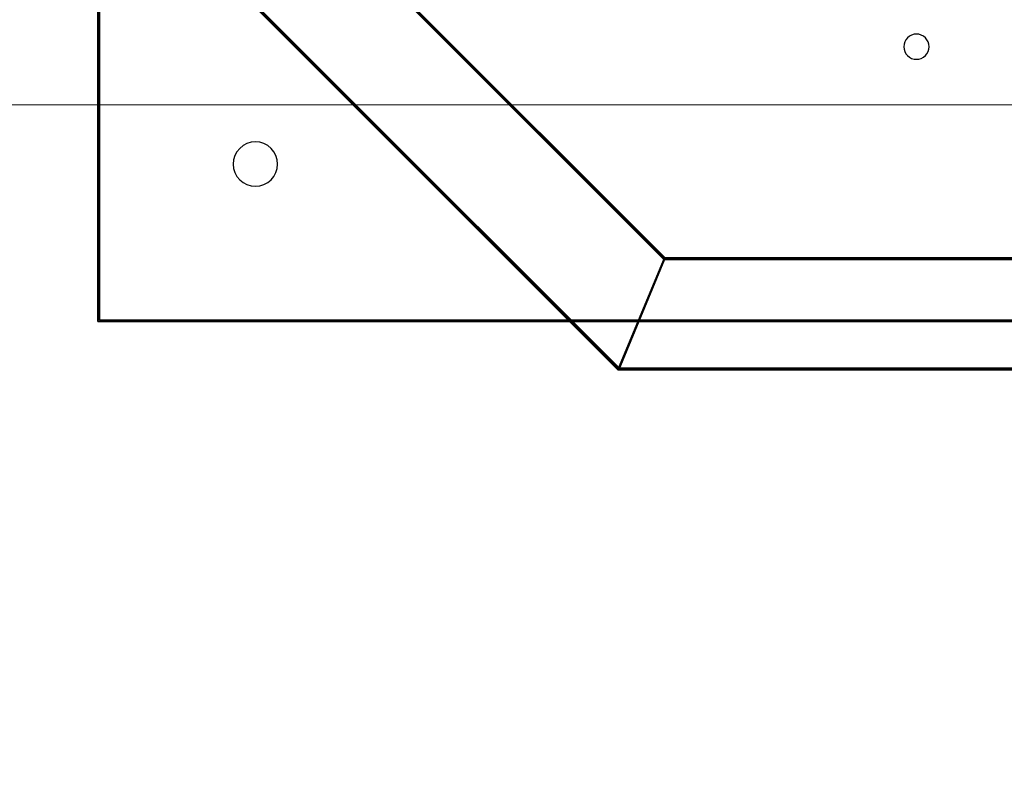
# Model space of a CAD drawing. Header units: millimetres. Extents: x -47038 to 86296, y -75637 to 48966.
# Tile 8 of 174: x -33402 to -32777, y -59654 to -59166. Entities that reach past the tile are written whole.
import ezdxf
from ezdxf import colors
from ezdxf.entities.mleader import LeaderData, LeaderLine
from ezdxf.math import Vec2, Vec3

# ---------------------------------------------------------------- set-up
doc = ezdxf.new("R2010")
doc.units = ezdxf.units.MM
doc.layers.add('410-K Osie główne_Nr_pióra__95', color=7, linetype='Continuous', lineweight=20, true_color=0x7c7c7c)
doc.layers.add('IS_Wentylacja_Opis', color=7, linetype='Continuous', lineweight=13)
doc.layers.add('XREF', color=8, linetype='Continuous', lineweight=9)
doc.layers.add('WM_urządzenia', color=6, linetype='Continuous')
doc.styles.get("Standard").update_dxf_attribs({"font": 'arial.ttf'})

# ---------------------------------------------------------------- blocks, each defined once
blk = doc.blocks.new('QMODEL_9fe9ba68_e395_459a_b4eb_8e655886be56')
at = {"color": 6}
for points, invisible_edges in [([(-519.5, -519.5, -486), (-519.5, -519.5, -448), (-519.5, 519.5, -448), (-519.5, 519.5, -486)], 1), ([(-519.5, -519.5, -446), (-519.5, -519.5, -448), (-519.5, 519.5, -448), (-519.5, 519.5, -446)], 1), ([(-518.5, -518.5, -486), (-518.5, -518.5, -448), (-518.5, 518.5, -448), (-518.5, 518.5, -486)], 1), ([(-480, -160, -446), (-480, -160, -406), (-160, -480, -406), (-160, -480, -446)], 1), ([(-479, -160, -446), (-479, -160, -406), (-160, -479, -406), (-160, -479, -446)], 1), ([(-550, -189.5, -306), (-550, -189.5, 394), (-189.5, -550, 394), (-189.5, -550, -306)], 1), ([(-549, -189.5, -306), (-549, -189.5, 394), (-189.5, -549, 394), (-189.5, -549, -306)], 1), ([(-1.560723, -337.153718, -448.1), (-3.061467, -337.608964, -448.1), (0, -345, -448.1)], 14), ([(0, -337, -448.1), (-1.560723, -337.153718, -448.1), (0, -345, -448.1)], 14), ([(1.560723, -337.153718, -448.1), (0, -337, -448.1), (0, -345, -448.1)], 14), ([(3.061467, -337.608964, -448.1), (1.560723, -337.153718, -448.1), (0, -345, -448.1)], 14), ([(-7.846282, -343.439277, -448.1), (-8, -345, -448.1), (0, -345, -448.1)], 14), ([(-7.391036, -341.938533, -448.1), (-7.846282, -343.439277, -448.1), (0, -345, -448.1)], 14), ([(-6.651757, -340.555438, -448.1), (-7.391036, -341.938533, -448.1), (0, -345, -448.1)], 14), ([(-5.656854, -339.343146, -448.1), (-6.651757, -340.555438, -448.1), (0, -345, -448.1)], 14), ([(-4.444562, -338.348243, -448.1), (-5.656854, -339.343146, -448.1), (0, -345, -448.1)], 14), ([(-3.061467, -337.608964, -448.1), (-4.444562, -338.348243, -448.1), (0, -345, -448.1)], 14), ([(4.444562, -338.348243, -448.1), (3.061467, -337.608964, -448.1), (0, -345, -448.1)], 14), ([(5.656854, -339.343146, -448.1), (4.444562, -338.348243, -448.1), (0, -345, -448.1)], 14), ([(6.651757, -340.555438, -448.1), (5.656854, -339.343146, -448.1), (0, -345, -448.1)], 14), ([(7.391036, -341.938533, -448.1), (6.651757, -340.555438, -448.1), (0, -345, -448.1)], 14), ([(7.846282, -343.439277, -448.1), (7.391036, -341.938533, -448.1), (0, -345, -448.1)], 14), ([(8, -345, -448.1), (7.846282, -343.439277, -448.1), (0, -345, -448.1)], 14), ([(-8, -345, -448.1), (-7.846282, -346.560723, -448.1), (0, -345, -448.1)], 14), ([(-7.846282, -346.560723, -448.1), (-7.391036, -348.061467, -448.1), (0, -345, -448.1)], 14), ([(-7.391036, -348.061467, -448.1), (-6.651757, -349.444562, -448.1), (0, -345, -448.1)], 14), ([(-6.651757, -349.444562, -448.1), (-5.656854, -350.656854, -448.1), (0, -345, -448.1)], 14), ([(-5.656854, -350.656854, -448.1), (-4.444562, -351.651757, -448.1), (0, -345, -448.1)], 14), ([(-4.444562, -351.651757, -448.1), (-3.061467, -352.391036, -448.1), (0, -345, -448.1)], 14), ([(-3.061467, -352.391036, -448.1), (-1.560723, -352.846282, -448.1), (0, -345, -448.1)], 14), ([(-1.560723, -352.846282, -448.1), (0, -353, -448.1), (0, -345, -448.1)], 14), ([(0, -353, -448.1), (1.560723, -352.846282, -448.1), (0, -345, -448.1)], 14), ([(1.560723, -352.846282, -448.1), (3.061467, -352.391036, -448.1), (0, -345, -448.1)], 14), ([(3.061467, -352.391036, -448.1), (4.444562, -351.651757, -448.1), (0, -345, -448.1)], 14), ([(4.444562, -351.651757, -448.1), (5.656854, -350.656854, -448.1), (0, -345, -448.1)], 14), ([(5.656854, -350.656854, -448.1), (6.651757, -349.444562, -448.1), (0, -345, -448.1)], 14), ([(6.651757, -349.444562, -448.1), (7.391036, -348.061467, -448.1), (0, -345, -448.1)], 14), ([(7.391036, -348.061467, -448.1), (7.846282, -346.560723, -448.1), (0, -345, -448.1)], 14), ([(7.846282, -346.560723, -448.1), (8, -345, -448.1), (0, -345, -448.1)], 14), ([(-422.250774, -405.670927, -448.1), (-424.895837, -406.473298, -448.1), (-419.5, -419.5, -448.1)], 14), ([(-419.5, -405.4, -448.1), (-422.250774, -405.670927, -448.1), (-419.5, -419.5, -448.1)], 14), ([(-416.749226, -405.670927, -448.1), (-419.5, -405.4, -448.1), (-419.5, -419.5, -448.1)], 14), ([(-414.104163, -406.473298, -448.1), (-416.749226, -405.670927, -448.1), (-419.5, -419.5, -448.1)], 14), ([(-431.223722, -411.66646, -448.1), (-432.526702, -414.104163, -448.1), (-419.5, -419.5, -448.1)], 14), ([(-429.470206, -409.529794, -448.1), (-431.223722, -411.66646, -448.1), (-419.5, -419.5, -448.1)], 14), ([(-427.33354, -407.776278, -448.1), (-429.470206, -409.529794, -448.1), (-419.5, -419.5, -448.1)], 14), ([(-424.895837, -406.473298, -448.1), (-427.33354, -407.776278, -448.1), (-419.5, -419.5, -448.1)], 14), ([(-411.66646, -407.776278, -448.1), (-414.104163, -406.473298, -448.1), (-419.5, -419.5, -448.1)], 14), ([(-409.529794, -409.529794, -448.1), (-411.66646, -407.776278, -448.1), (-419.5, -419.5, -448.1)], 14), ([(-407.776278, -411.66646, -448.1), (-409.529794, -409.529794, -448.1), (-419.5, -419.5, -448.1)], 14), ([(-406.473298, -414.104163, -448.1), (-407.776278, -411.66646, -448.1), (-419.5, -419.5, -448.1)], 14), ([(-433.329073, -416.749226, -448.1), (-433.6, -419.5, -448.1), (-419.5, -419.5, -448.1)], 14), ([(-432.526702, -414.104163, -448.1), (-433.329073, -416.749226, -448.1), (-419.5, -419.5, -448.1)], 14), ([(-405.670927, -416.749226, -448.1), (-406.473298, -414.104163, -448.1), (-419.5, -419.5, -448.1)], 14), ([(-405.4, -419.5, -448.1), (-405.670927, -416.749226, -448.1), (-419.5, -419.5, -448.1)], 14), ([(-433.6, -419.5, -448.1), (-433.329073, -422.250774, -448.1), (-419.5, -419.5, -448.1)], 14), ([(-433.329073, -422.250774, -448.1), (-432.526702, -424.895837, -448.1), (-419.5, -419.5, -448.1)], 14), ([(-432.526702, -424.895837, -448.1), (-431.223722, -427.33354, -448.1), (-419.5, -419.5, -448.1)], 14), ([(-431.223722, -427.33354, -448.1), (-429.470206, -429.470206, -448.1), (-419.5, -419.5, -448.1)], 14), ([(-429.470206, -429.470206, -448.1), (-427.33354, -431.223722, -448.1), (-419.5, -419.5, -448.1)], 14), ([(-427.33354, -431.223722, -448.1), (-424.895837, -432.526702, -448.1), (-419.5, -419.5, -448.1)], 14), ([(-424.895837, -432.526702, -448.1), (-422.250774, -433.329073, -448.1), (-419.5, -419.5, -448.1)], 14), ([(-422.250774, -433.329073, -448.1), (-419.5, -433.6, -448.1), (-419.5, -419.5, -448.1)], 14), ([(-419.5, -433.6, -448.1), (-416.749226, -433.329073, -448.1), (-419.5, -419.5, -448.1)], 14), ([(-416.749226, -433.329073, -448.1), (-414.104163, -432.526702, -448.1), (-419.5, -419.5, -448.1)], 14), ([(-414.104163, -432.526702, -448.1), (-411.66646, -431.223722, -448.1), (-419.5, -419.5, -448.1)], 14), ([(-411.66646, -431.223722, -448.1), (-409.529794, -429.470206, -448.1), (-419.5, -419.5, -448.1)], 14), ([(-409.529794, -429.470206, -448.1), (-407.776278, -427.33354, -448.1), (-419.5, -419.5, -448.1)], 14), ([(-407.776278, -427.33354, -448.1), (-406.473298, -424.895837, -448.1), (-419.5, -419.5, -448.1)], 14), ([(-406.473298, -424.895837, -448.1), (-405.670927, -422.250774, -448.1), (-419.5, -419.5, -448.1)], 14), ([(-405.670927, -422.250774, -448.1), (-405.4, -419.5, -448.1), (-419.5, -419.5, -448.1)], 14), ([(-160, -479, -446), (-160, -479, -406), (160, -479, -406), (160, -479, -446)], 1), ([(-160, -480, -446), (-160, -480, -406), (160, -480, -406), (160, -480, -446)], 1), ([(518.5, -518.5, -486), (518.5, -518.5, -448), (-518.5, -518.5, -448), (-518.5, -518.5, -486)], 1), ([(519.5, -519.5, -486), (519.5, -519.5, -448), (-519.5, -519.5, -448), (-519.5, -519.5, -486)], 1), ([(519.5, -519.5, -446), (519.5, -519.5, -448), (-519.5, -519.5, -448), (-519.5, -519.5, -446)], 1), ([(-189.5, -549, -306), (-189.5, -549, 394), (189.5, -549, 394), (189.5, -549, -306)], 1), ([(-189.5, -550, -306), (-189.5, -550, 394), (189.5, -550, 394), (189.5, -550, -306)], 1)]:
    blk.add_3dface(points, dxfattribs=dict(at, invisible_edges=invisible_edges))
at = {"color": 253, "invisible_edges": 15}
for points in [[(-518.5, 518.5, -486), (-519.5, 519.5, -486), (-519.5, -519.5, -486)], [(-518.5, 518.5, -448), (-519.5, 519.5, -448), (-519.5, -519.5, -448)], [(-308.947363, -61.453451, -446), (-519.5, -519.5, -446), (-519.5, 519.5, -446)], [(-308.947363, -61.453451, -448), (-519.5, -519.5, -448), (-519.5, 519.5, -448)], [(-518.5, -518.5, -486), (-518.5, 518.5, -486), (-519.5, -519.5, -486)], [(-518.5, -518.5, -448), (-518.5, 518.5, -448), (-519.5, -519.5, -448)], [(-308.947363, -61.453451, -446), (-291.022053, -120.545281, -446), (-519.5, -519.5, -446)], [(-308.947363, -61.453451, -448), (-291.022053, -120.545281, -448), (-519.5, -519.5, -448)], [(-291.022053, -120.545281, -446), (-261.912928, -175.004623, -446), (-519.5, -519.5, -446)], [(-291.022053, -120.545281, -448), (-261.912928, -175.004623, -448), (-519.5, -519.5, -448)], [(-261.912928, -175.004623, -446), (-222.738636, -222.738636, -446), (-519.5, -519.5, -446)], [(-261.912928, -175.004623, -448), (-222.738636, -222.738636, -448), (-519.5, -519.5, -448)], [(-519.5, -519.5, -446), (-222.738636, -222.738636, -446), (-175.004623, -261.912928, -446)], [(-519.5, -519.5, -448), (-222.738636, -222.738636, -448), (-175.004623, -261.912928, -448)], [(-175.004623, -261.912928, -446), (-120.545281, -291.022053, -446), (-519.5, -519.5, -446)], [(-175.004623, -261.912928, -448), (-120.545281, -291.022053, -448), (-519.5, -519.5, -448)], [(-120.545281, -291.022053, -446), (-61.453451, -308.947363, -446), (-519.5, -519.5, -446)], [(-120.545281, -291.022053, -448), (-61.453451, -308.947363, -448), (-519.5, -519.5, -448)], [(61.453451, -308.947363, -446), (519.5, -519.5, -446), (-519.5, -519.5, -446)], [(0, -315, -446), (61.453451, -308.947363, -446), (-519.5, -519.5, -446)], [(-61.453451, -308.947363, -446), (0, -315, -446), (-519.5, -519.5, -446)], [(61.453451, -308.947363, -448), (519.5, -519.5, -448), (-519.5, -519.5, -448)], [(0, -315, -448), (61.453451, -308.947363, -448), (-519.5, -519.5, -448)], [(-61.453451, -308.947363, -448), (0, -315, -448), (-519.5, -519.5, -448)], [(-518.5, -518.5, -486), (-519.5, -519.5, -486), (519.5, -519.5, -486)], [(-518.5, -518.5, -448), (-519.5, -519.5, -448), (519.5, -519.5, -448)], [(519.5, -519.5, -486), (518.5, -518.5, -486), (-518.5, -518.5, -486)], [(519.5, -519.5, -448), (518.5, -518.5, -448), (-518.5, -518.5, -448)]]:
    blk.add_3dface(points, dxfattribs=at)
at = {"color": 254, "invisible_edges": 15}
for points in [[(-479, -160, -446), (-480, -160, -446), (-160, -480, -446)], [(-479, -160, -406), (-480, -160, -406), (-160, -480, -406)], [(-160, -480, -446), (-161, -478, -446), (-479, -160, -446)], [(-160, -480, -406), (-161, -478, -406), (-479, -160, -406)], [(-549, -189.5, -306), (-550, -189.5, -306), (-189.5, -550, -306)], [(-549, -189.5, 394), (-550, -189.5, 394), (-189.5, -550, 394)], [(-189.5, -550, -306), (-190.451187, -548.048813, -306), (-549, -189.5, -306)], [(-189.5, -550, 394), (-190.451187, -548.048813, 394), (-549, -189.5, 394)], [(-161, -478, -446), (-160, -480, -446), (-160, -479, -446)], [(-161, -478, -406), (-160, -480, -406), (-160, -479, -406)], [(-160, -479, -446), (-160, -480, -446), (-159.666667, -479, -446)], [(-159.666667, -479, -446), (-160, -480, -446), (-159, -479, -446)], [(-159, -479, -446), (-160, -480, -446), (-158, -479, -446)], [(-158, -479, -446), (-160, -480, -446), (160, -480, -446)], [(-160, -479, -406), (-160, -480, -406), (-159.666667, -479, -406)], [(-159.666667, -479, -406), (-160, -480, -406), (-159, -479, -406)], [(-159, -479, -406), (-160, -480, -406), (-158, -479, -406)], [(-158, -479, -406), (-160, -480, -406), (160, -480, -406)], [(160, -479, -446), (-158, -479, -446), (160, -480, -446)], [(160, -479, -406), (-158, -479, -406), (160, -480, -406)], [(-190.451187, -548.048813, -306), (-189.5, -550, -306), (-189.5, -549, -306)], [(-190.451187, -548.048813, 394), (-189.5, -550, 394), (-189.5, -549, 394)], [(-189.5, -549, -306), (-189.5, -550, -306), (-189.155455, -549, -306)], [(-189.155455, -549, -306), (-189.5, -550, -306), (-188.5, -549, -306)], [(-188.5, -549, -306), (-189.5, -550, -306), (-187.448682, -549, -306)], [(-187.448682, -549, -306), (-189.5, -550, -306), (189.5, -550, -306)], [(-189.5, -549, 394), (-189.5, -550, 394), (-189.155455, -549, 394)], [(-189.155455, -549, 394), (-189.5, -550, 394), (-188.5, -549, 394)], [(-188.5, -549, 394), (-189.5, -550, 394), (-187.448682, -549, 394)], [(-187.448682, -549, 394), (-189.5, -550, 394), (189.5, -550, 394)], [(189.5, -549, -306), (-187.448682, -549, -306), (189.5, -550, -306)], [(189.5, -549, 394), (-187.448682, -549, 394), (189.5, -550, 394)]]:
    blk.add_3dface(points, dxfattribs=at)
at = {"color": 6}
mesh = blk.add_polymesh((2, 2), dxfattribs=at)
for k, corner in enumerate([(-159.919264, -480, 478), (-480, -159.919264, 478), (-188.914214, -550, 394), (-550, -188.914214, 394)]):
    mesh.set_mesh_vertex(divmod(k, 2), corner)
mesh = blk.add_polymesh((2, 2), dxfattribs=at)
for k, corner in enumerate([(-189.409163, -550, -306), (-550, -189.409163, -306), (-160.414214, -480, -406), (-480, -160.414214, -406)]):
    mesh.set_mesh_vertex(divmod(k, 2), corner)
mesh = blk.add_polymesh((2, 2), dxfattribs=at)
for k, corner in enumerate([(-188.5, -549, 394), (-549, -188.5, 394), (-159.505051, -479, 478), (-479, -159.505051, 478)]):
    mesh.set_mesh_vertex(divmod(k, 2), corner)
mesh = blk.add_polymesh((2, 2), dxfattribs=at)
for k, corner in enumerate([(-160, -479, -406), (-479, -160, -406), (-188.994949, -549, -306), (-549, -188.994949, -306)]):
    mesh.set_mesh_vertex(divmod(k, 2), corner)
mesh = blk.add_polymesh((2, 2), dxfattribs=at)
for k, corner in enumerate([(-159.505051, -479, 478), (-479, -159.505051, 478), (-159.919264, -480, 478), (-480, -159.919264, 478)]):
    mesh.set_mesh_vertex(divmod(k, 2), corner)
mesh = blk.add_polymesh((2, 2), dxfattribs=at)
for k, corner in enumerate([(-160.414214, -480, -406), (-480, -160.414214, -406), (-160, -479, -406), (-479, -160, -406)]):
    mesh.set_mesh_vertex(divmod(k, 2), corner)
mesh = blk.add_polymesh((2, 2), dxfattribs=at)
for k, corner in enumerate([(-188.914214, -550, 394), (-550, -188.914214, 394), (-188.5, -549, 394), (-549, -188.5, 394)]):
    mesh.set_mesh_vertex(divmod(k, 2), corner)
mesh = blk.add_polymesh((2, 2), dxfattribs=at)
for k, corner in enumerate([(-188.994949, -549, -306), (-549, -188.994949, -306), (-189.409163, -550, -306), (-550, -189.409163, -306)]):
    mesh.set_mesh_vertex(divmod(k, 2), corner)
mesh = blk.add_polymesh((2, 2), dxfattribs=at)
for k, corner in enumerate([(189.409163, -550, -306), (-189.409163, -550, -306), (160.414214, -480, -406), (-160.414214, -480, -406)]):
    mesh.set_mesh_vertex(divmod(k, 2), corner)
mesh = blk.add_polymesh((2, 2), dxfattribs=at)
for k, corner in enumerate([(160, -479, -406), (-160, -479, -406), (188.994949, -549, -306), (-188.994949, -549, -306)]):
    mesh.set_mesh_vertex(divmod(k, 2), corner)
mesh = blk.add_polymesh((2, 2), dxfattribs=at)
for k, corner in enumerate([(159.919264, -480, 478), (-159.919264, -480, 478), (188.914214, -550, 394), (-188.914214, -550, 394)]):
    mesh.set_mesh_vertex(divmod(k, 2), corner)
mesh = blk.add_polymesh((2, 2), dxfattribs=at)
for k, corner in enumerate([(188.5, -549, 394), (-188.5, -549, 394), (159.505051, -479, 478), (-159.505051, -479, 478)]):
    mesh.set_mesh_vertex(divmod(k, 2), corner)
mesh = blk.add_polymesh((2, 2), dxfattribs=at)
for k, corner in enumerate([(160.414214, -480, -406), (-160.414214, -480, -406), (160, -479, -406), (-160, -479, -406)]):
    mesh.set_mesh_vertex(divmod(k, 2), corner)
mesh = blk.add_polymesh((2, 2), dxfattribs=at)
for k, corner in enumerate([(159.505051, -479, 478), (-159.505051, -479, 478), (159.919264, -480, 478), (-159.919264, -480, 478)]):
    mesh.set_mesh_vertex(divmod(k, 2), corner)
mesh = blk.add_polymesh((2, 2), dxfattribs=at)
for k, corner in enumerate([(188.994949, -549, -306), (-188.994949, -549, -306), (189.409163, -550, -306), (-189.409163, -550, -306)]):
    mesh.set_mesh_vertex(divmod(k, 2), corner)
mesh = blk.add_polymesh((2, 2), dxfattribs=at)
for k, corner in enumerate([(188.914214, -550, 394), (-188.914214, -550, 394), (188.5, -549, 394), (-188.5, -549, 394)]):
    mesh.set_mesh_vertex(divmod(k, 2), corner)
blk = doc.blocks.new('A$C67F68D5B')
at = {"layer": '410-K Osie główne_Nr_pióra__95', "color": 8, "linetype": 'Continuous', "lineweight": 5}
blk.add_line((297.548, -2017.746), (908.74, -2017.746), dxfattribs=at)

msp = doc.modelspace()

# ---------------------------------------------------------------- block references
at = {"layer": 'XREF', "xscale": 10, "yscale": 10, "zscale": 10}
msp.add_blockref('A$C67F68D5B', (-41374.75, -39042.17), dxfattribs=at)

# ---------------------------------------------------------------- next in the draw order: block references
at = {"layer": 'WM_urządzenia'}
msp.add_blockref('QMODEL_9fe9ba68_e395_459a_b4eb_8e655886be56', (-32832.7, -58837.78, 486), dxfattribs=at)

# ---------------------------------------------------------------- next in the draw order: leaders
at = {"layer": 'IS_Wentylacja_Opis'}
ml = msp.add_multileader_mtext('Standard', dxfattribs=at)
ml.set_content('{\\fArial Narrow|b0|i0|c161;{\\A1;Wentylator dachowy awaryjny {\\L\\fArial Narrow|b1|i0;LWA.H2-1.2\\P}w wykonaniu przeciwwybuchowym ATEX II 2G Ex h IIB+H2 T4 Gb\\Pz pionowym wylotem powietrza\\PV{\\H0.7x;\\S^ w;}=14000 m³/h, Δp=150 Pa \\Pmax. 4,6 kW, 3~/400 V/50 Hz\\PCiężar całkowity nie większy niż: 180 kg\\Pnp. DVV-EX 630D4-XM IE3+H2 prod. Systemair\\P\\pxt38;}Wentylator posadowiony na cokole wyprowadzonym ponad dach przylegaj\\fArial Narrow|b0|i0|c238;ącego budynku\\fArial Narrow|b0|i0|c161;, montować na podstawie dachowej i wyposażyć we {\\A1;wszelkie niezbędne elementy zapewniające poprawny montaż i  działanie.\\P\\pt;}Załączanie wentylatorów LWA.H2-1.1-2 z systemu detekcji H2 z jednoczesnym otwarciem bram wjazdowych.}\\A1; ', color=256)
ml.set_leader_properties()
ml.build(insert=Vec2(0, 0))
ml.multileader.update_dxf_attribs({"dogleg_length": 150, "arrow_head_size": 150})
ctx = ml.context
ctx.base_point, ctx.char_height, ctx.arrow_head_size, ctx.plane_origin = Vec3(-47040.47, -59897.37, 6686), 200, 150, Vec3(-67807119.06, -56987580.84, 6686)
notes = []
notes.append((ctx, [(0, (1, 1, 0), (-39162.81, -59897.37, 6686), (-1, 0), 150, [(0, [(-32782.7, -58837.78, 6686)], 0, [])])]))
ctx.mtext.insert, ctx.mtext.width = Vec3(-47038.47, -59768.04, 6686), 7992.9404
for ctx, leaders in notes:
    for number, flags, end, landing, length, lines in leaders:
        leader = LeaderData()
        leader.index, (leader.has_last_leader_line, leader.has_dogleg_vector, leader.attachment_direction) = number, flags
        leader.last_leader_point, leader.dogleg_vector, leader.dogleg_length = Vec3(end), Vec3(landing), length
        for number, points, colour, breaks in lines:
            line = LeaderLine()
            line.index, line.vertices, line.color, line.breaks = number, Vec3.list(points), colors.encode_raw_color(colour), breaks
            leader.lines.append(line)
        ctx.leaders.append(leader)

doc.saveas('drawing.dxf')
